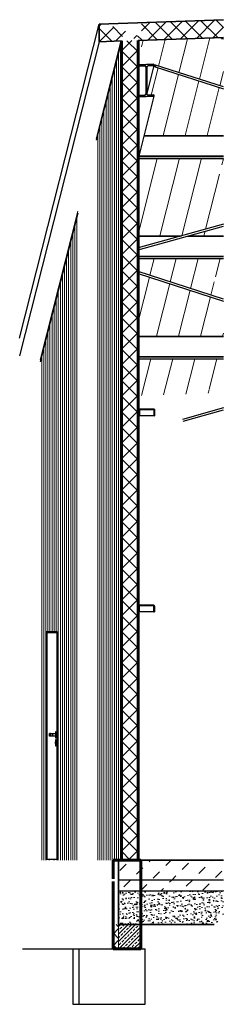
# Model space of a CAD drawing. Header units: millimetres. Extents: x 2331 to 4170, y -1300 to 7575.
import ezdxf

# ---------------------------------------------------------------- set-up
doc = ezdxf.new("R2010")
doc.units = ezdxf.units.MM
for name, color, linetype, lineweight in [('A-DOOR', 31, 'Continuous', 25), ('A-FLOR', 192, 'Continuous', 25), ('A-FLOR-MCUT', 51, 'Continuous', 25), ('A-FLOR-PATT', 8, 'Continuous', 35), ('A-ROOF', 132, 'Continuous', 25), ('A-ROOF-PATT', 132, 'Continuous', 35), ('A-WALL', 113, 'Continuous', 25), ('A-WALL-PATT', 111, 'Continuous', 60), ('S-BEAM', 12, 'Continuous', 25), ('S-FNDN', 32, 'Continuous', 25)]:
    doc.layers.add(name, color=color, linetype=linetype, lineweight=lineweight)
pattern_1 = [(45, (-3397.42, 5171.7), (-70.7107, 70.7107), []), (135, (-3397.42, 5171.7), (-70.7107, -70.7107), [])]
pattern_2 = [(90, (3898.34, 0), (-18.747, 1e-15), [])]
pattern_3 = [(45, (-3397.42, 5171.7), (-35.921, 149.9703), [80.645, -80.645])]
pattern_4 = [(45, (-3397.42, 5171.7), (-125.7236, 125.7236), []), (45, (-3397.42, 5362.2), (-125.7236, 125.7236), [])]

# ---------------------------------------------------------------- blocks, each defined once
blk = doc.blocks.new('STAL C - Ceowniki - Czg 200x60x4-1651011-C')
at = {"layer": 'S-BEAM', "lineweight": 20}
h = blk.add_hatch(dxfattribs=at)
h.set_pattern_fill('FP_6', color=256, style=0, pattern_type=2)
h.set_pattern_definition(pattern_4)
h.paths.add_polyline_path([(4170.3, 7401.5), (4169.8, 7412.8), (4158.2, 7410.5), (4153.9, 7408.2), (4153.5, 7407.9), (4154.6, 7406.2), (4158.2, 7404.6), (4160.1, 7404)], flags=0)
at = {"layer": 'S-BEAM', "color": 50, "lineweight": 35}
blk.add_line((4160.1, 7404), (4170.3, 7401.5), dxfattribs=at)
at = {"layer": 'S-BEAM', "color": 50, "lineweight": 35, "flags": 128}
blk.add_lwpolyline([(4169.8, 7412.8), (4163.2, 7411.7), (4158.2, 7410.5), (4155, 7409.2), (4153.5, 7407.9), (4153.9, 7406.6), (4156.1, 7405.3), (4160.1, 7404)], dxfattribs=at)
blk = doc.blocks.new('STAL C - Ceowniki - Czg 200x60x4-1651029-C')
at = {"layer": 'S-BEAM', "color": 10}
for p, q in [((3399.9, 4723.2), (4170.3, 4723.2)), ((3399.9, 4719.5), (4170.3, 4719.5)), ((3399.9, 4539.4), (4170.3, 4539.4)), ((3399.9, 4535.6), (4170.3, 4535.6)), ((3399.9, 4517.7), (4170.3, 4517.7))]:
    blk.add_line(p, q, dxfattribs=at)
blk = doc.blocks.new('STAL C - Ceowniki - Czg 200x60x4-1651010-C')
at = {"layer": 'S-BEAM', "color": 10}
for p, q in [((3399.9, 5626.9), (3793.8, 5626.9)), ((3399.9, 5623.1), (3780.3, 5623.1)), ((3839.2, 5623.1), (4170.3, 5623.1)), ((3852.8, 5626.9), (4170.3, 5626.9)), ((3399.9, 5443.1), (4170.3, 5443.1)), ((3399.9, 5439.3), (4170.3, 5439.3)), ((3399.9, 5421.3), (4170.3, 5421.3))]:
    blk.add_line(p, q, dxfattribs=at)
blk = doc.blocks.new('STAL C - Ceowniki - Czg 200x60x4-V1-C')
at = {"layer": 'S-BEAM', "color": 10}
for p, q in [((3452.2, 6526.8), (4170.3, 6526.8)), ((3453.2, 6530.6), (4170.3, 6530.6)), ((3401.1, 6325), (4170.3, 6325)), ((3405.6, 6343), (4170.3, 6343)), ((3406.6, 6346.7), (4170.3, 6346.7))]:
    blk.add_line(p, q, dxfattribs=at)
blk = doc.blocks.new('STAL C - Ceowniki - Czg 140x60x3-1651172-C')
at = {"layer": 'S-BEAM', "lineweight": 20}
h = blk.add_hatch(dxfattribs=at)
h.set_pattern_fill('FP_6', color=256, style=0, pattern_type=2)
h.set_pattern_definition(pattern_4)
h.paths.add_polyline_path([(3411.5, 2237.7), (3411.9, 2289.9), (3413, 2291.6), (3415.3, 2293.3), (3417.5, 2293.7), (3540.3, 2293.2), (3542.2, 2291.9), (3543.5, 2290.3), (3544.1, 2287.7), (3544.1, 2237.7), (3548.1, 2237.7), (3547.8, 2289.9), (3545.9, 2293.9), (3542.4, 2296.7), (3538, 2297.7), (3415, 2297.4), (3411.2, 2295.5), (3408.4, 2291.9), (3407.5, 2287.7), (3407.5, 2237.7)], flags=0)
at = {"layer": 'S-BEAM', "color": 10}
for p, q in [((3417.5, 2297.7), (3399.9, 2297.7)), ((3407.5, 2237.7), (3399.9, 2237.7)), ((3544.1, 2237.7), (3411.5, 2237.7))]:
    blk.add_line(p, q, dxfattribs=at)
at = {"layer": 'S-BEAM', "color": 50, "lineweight": 35}
for p, q in [((3407.5, 2287.7), (3407.5, 2237.7)), ((3407.5, 2237.7), (3411.5, 2237.7)), ((3411.5, 2237.7), (3411.5, 2287.7)), ((3538, 2297.7), (3417.5, 2297.7)), ((3417.5, 2293.7), (3538, 2293.7)), ((3544.1, 2287.7), (3544.1, 2237.7)), ((3544.1, 2237.7), (3548.1, 2237.7)), ((3548.1, 2237.7), (3548.1, 2287.7))]:
    blk.add_line(p, q, dxfattribs=at)
at = {"layer": 'S-BEAM', "color": 50, "lineweight": 35, "flags": 128}
for points in [[(3417.5, 2297.7), (3415.3, 2297.4), (3413.1, 2296.7), (3411.2, 2295.5), (3409.7, 2293.9), (3408.5, 2292), (3407.7, 2289.9), (3407.5, 2287.7)], [(3411.5, 2287.7), (3411.6, 2289), (3412.1, 2290.3), (3412.8, 2291.4), (3413.7, 2292.4), (3414.9, 2293.1), (3416.2, 2293.5), (3417.5, 2293.7)], [(3548.1, 2287.7), (3547.8, 2289.9), (3547.1, 2292), (3545.9, 2293.9), (3544.3, 2295.5), (3542.4, 2296.7), (3540.3, 2297.4), (3538, 2297.7)], [(3538, 2293.7), (3539.4, 2293.5), (3540.7, 2293.1), (3541.8, 2292.4), (3542.7, 2291.4), (3543.5, 2290.3), (3543.9, 2289), (3544.1, 2287.7)]]:
    blk.add_lwpolyline(points, dxfattribs=at)
blk = doc.blocks.new('STAL C - Ceowniki - Czg 140x60x3-1651173-C')
at = {"layer": 'S-BEAM', "lineweight": 20}
h = blk.add_hatch(dxfattribs=at)
h.set_pattern_fill('FP_6', color=256, style=0, pattern_type=2)
h.set_pattern_definition(pattern_4)
h.paths.add_polyline_path([(3408.5, 4005.8), (3412.5, 4005.8), (3412.9, 4058), (3414, 4059.7), (3416.3, 4061.4), (3418.5, 4061.8), (3541.3, 4061.3), (3543.2, 4060), (3544.5, 4058.4), (3545.1, 4055.8), (3545.1, 4005.8), (3549.1, 4005.8), (3548.8, 4058), (3546.9, 4062), (3543.4, 4064.8), (3539, 4065.8), (3416, 4065.5), (3412.2, 4063.6), (3409.4, 4060), (3408.5, 4055.8)], flags=0)
at = {"layer": 'S-BEAM', "color": 10}
for p, q in [((3418.5, 4065.8), (3399.9, 4065.8)), ((3408.5, 4005.8), (3399.9, 4005.8)), ((3545.1, 4005.8), (3412.5, 4005.8))]:
    blk.add_line(p, q, dxfattribs=at)
at = {"layer": 'S-BEAM', "color": 50, "lineweight": 35}
for p, q in [((3408.5, 4055.8), (3408.5, 4005.8)), ((3408.5, 4005.8), (3412.5, 4005.8)), ((3412.5, 4005.8), (3412.5, 4055.8)), ((3539, 4065.8), (3418.5, 4065.8)), ((3418.5, 4061.8), (3539, 4061.8)), ((3545.1, 4055.8), (3545.1, 4005.8)), ((3545.1, 4005.8), (3549.1, 4005.8)), ((3549.1, 4005.8), (3549.1, 4055.8))]:
    blk.add_line(p, q, dxfattribs=at)
at = {"layer": 'S-BEAM', "color": 50, "lineweight": 35, "flags": 128}
for points in [[(3418.5, 4065.8), (3416.3, 4065.5), (3414.2, 4064.8), (3412.2, 4063.6), (3410.7, 4062), (3409.5, 4060.1), (3408.7, 4058), (3408.5, 4055.8)], [(3412.5, 4055.8), (3412.6, 4057.1), (3413.1, 4058.4), (3413.8, 4059.5), (3414.8, 4060.5), (3415.9, 4061.2), (3417.2, 4061.6), (3418.5, 4061.8)], [(3549.1, 4055.8), (3548.8, 4058), (3548.1, 4060.1), (3546.9, 4062), (3545.3, 4063.6), (3543.4, 4064.8), (3541.3, 4065.5), (3539, 4065.8)], [(3539, 4061.8), (3540.4, 4061.6), (3541.7, 4061.2), (3542.8, 4060.5), (3543.8, 4059.5), (3544.5, 4058.4), (3544.9, 4057.1), (3545.1, 4055.8)]]:
    blk.add_lwpolyline(points, dxfattribs=at)
blk = doc.blocks.new('Pręt okrągły - Ø16mm-1632469-C')
at = {"layer": 'S-BEAM', "color": 10}
for p, q in [((4170.3, 5731), (3399.9, 5518.2)), ((3399.9, 5501.6), (4170.3, 5714.4))]:
    blk.add_line(p, q, dxfattribs=at)
blk = doc.blocks.new('Pręt okrągły - Ø16mm-1632488-C')
at = {"layer": 'S-BEAM', "color": 10}
for p, q in [((4170.3, 5055), (3399.9, 5305.4)), ((3399.9, 5288.5), (4170.3, 5038.2))]:
    blk.add_line(p, q, dxfattribs=at)
blk = doc.blocks.new('Pręt okrągły - Ø16mm-1632527-C')
at = {"layer": 'S-BEAM', "color": 10}
for p, q in [((3553.6, 7150), (4170.3, 6951.9)), ((4170.3, 6968.7), (3558.5, 7165.2))]:
    blk.add_line(p, q, dxfattribs=at)
for start_param, end_param in [(5.200998, 8.342591), (2.059406, 5.200998)]:
    blk.add_ellipse((3556, 7157.6), major_axis=(2.45, 7.62), ratio=0.676973, start_param=start_param, end_param=end_param, dxfattribs=at)
blk = doc.blocks.new('Pręt okrągły - Ø16mm-1632528-C')
at = {"layer": 'S-BEAM', "color": 10}
for p, q in [((4170.3, 4075.3), (3801.7, 3972.4)), ((3806, 3957), (4170.3, 4058.7))]:
    blk.add_line(p, q, dxfattribs=at)
blk = doc.blocks.new('AR drzwi pełne 1 - 90-1827966-C')
at = {"layer": 'A-DOOR', "color": 10}
for p, q in [((2665.7, 2047), (2577.4, 2047)), ((2577.4, 2047), (2577.4, 7)), ((2659, 1156.5), (2653.8, 1156.5)), ((2653.8, 1156.5), (2653.8, 1141.5)), ((2659, 1101.5), (2659, 1156.5)), ((2659, 1156.5), (2664, 1156.5)), ((2664, 1156.5), (2664, 1101.5)), ((2601.8, 1116.5), (2601.8, 1141.5)), ((2609.7, 1141.5), (2601.8, 1141.5)), ((2609.7, 1116.5), (2601.8, 1116.5)), ((2609.7, 1141.5), (2609.7, 1116.5)), ((2609.7, 1116.5), (2609.7, 1141.5)), ((2631.9, 1141.5), (2657.1, 1141.5)), ((2631.9, 1116.5), (2631.9, 1141.5)), ((2657.1, 1116.5), (2631.9, 1116.5)), ((2653.8, 1116.5), (2653.8, 1101.5)), ((2653.8, 1101.5), (2659, 1101.5)), ((2659, 1084.5), (2653.8, 1084.5)), ((2653.8, 1084.5), (2653.8, 1029.5)), ((2657.1, 1116.5), (2657.1, 1141.5)), ((2664, 1101.5), (2659, 1101.5)), ((2659, 1029.5), (2659, 1084.5)), ((2659, 1084.5), (2664, 1084.5)), ((2664, 1084.5), (2664, 1029.5)), ((2653.8, 1029.5), (2659, 1029.5)), ((2655.9, 1049.5), (2655.9, 1064.5)), ((2656.9, 1064.5), (2656.9, 1049.5)), ((2664, 1029.5), (2659, 1029.5)), ((2577.4, 7), (2665.7, 7)), ((2596.4, 7), (2596.4, 0)), ((2640.8, 7), (2640.8, 0))]:
    blk.add_line(p, q, dxfattribs=at)
for centre, start_param, end_param in [((2656.4, 1064.5), 0, 1.570796), ((2656.4, 1064.5), 4.712389, 6.283185), ((2656.4, 1049.5), 1.570796, 3.141593), ((2656.4, 1049.5), 3.141593, 4.712389)]:
    blk.add_ellipse(centre, major_axis=(0, 5), ratio=0.093733, start_param=start_param, end_param=end_param, dxfattribs=at)
for points in [[(2609.7, 1141.5), (2609.6, 1141.5), (2611.1, 1141.5), (2619.4, 1141.5), (2627.6, 1141.5), (2631.9, 1141.5)], [(2631.9, 1116.5), (2627.6, 1116.5), (2619.4, 1116.5), (2611.1, 1116.5), (2609.6, 1116.5), (2609.7, 1116.5)]]:
    blk.add_open_spline(points, degree=3, dxfattribs=at)

msp = doc.modelspace()

# ---------------------------------------------------------------- hatches: boundary and pattern name
at = {"layer": 'A-FLOR-PATT', "lineweight": 20}
h = msp.add_hatch(dxfattribs=at)
h.set_pattern_fill('FP_5', color=5, style=0, pattern_type=2)
h.set_pattern_definition(pattern_3)
h.paths.add_polyline_path([(3224.2, -180), (4170.3, -180), (4170.3, 0), (3224.2, 0)], flags=0)
h = msp.add_hatch(dxfattribs=at)
h.set_pattern_fill('FP_5', color=5, style=0, pattern_type=2)
h.set_pattern_definition(pattern_3)
h.paths.add_polyline_path([(3224.2, -280), (4170.3, -280), (4170.3, -180), (3224.2, -180), (3224.2, -266.9)], flags=0)
h = msp.add_hatch(dxfattribs=at)
h.set_pattern_fill('FP_4', color=51, style=0, pattern_type=2)
h.set_pattern_definition([(50, (-3397.42, 5171.7), (91.09195, -7.9692), [9.525, -104.775]), (355, (-3397.42, 5171.7), (-17.6212, 95.5283), [7.62, -83.82]), (100.451, (-3389.83, 5171.04), (73.47134, 87.55785), [8.095, -89.045]), (46.184, (-3397.42, 5197.1), (135.5398, -21.0213), [14.288, -157.163]), (96.636, (-3386.12, 5195.35), (118.7017, 123.7142), [12.143, -133.568]), (351.184, (-3397.42, 5197.1), (118.7029, 123.713), [11.43, -125.73]), (21, (-3384.72, 5190.75), (75.80726, -51.1323), [9.525, -104.775]), (326, (-3384.72, 5190.75), (30.9012, 92.0939), [7.62, -83.82]), (71.451, (-3378.4, 5186.49), (106.7084, 40.9602), [8.095, -89.045]), (37.5, (-3397.418, 5171.7), (1.54416, 42.27754), [1.676, -81.128, 1.676, -83.414, -84.137]), (37.5, (-3397.418, 5171.7), (1.54416, 42.27754), [-167.894, 1.676, -82.461]), (7.5, (-3397.42, 5171.7), (33.40972, 50.09037), [1.676, -46.838, 1.676, -79.223, -32.067]), (7.5, (-3397.42, 5171.7), (33.40972, 50.09037), [-129.413, 1.676, -30.391]), (327.5, (-3425.74, 5171.7), (67.79551, -2.86403), [1.676, -30.074, 1.676, -97.384, -131.445]), (327.5, (-3425.74, 5171.7), (67.79551, -2.86403), [-130.81, 1.676, -129.769]), (317.5, (-3438.44, 5171.7), (74.06478, 12.71375), [1.676, -39.599, 1.676, -64.11, -93.345]), (317.5, (-3438.44, 5171.7), (74.06478, 12.71375), [-107.061, 1.676, -91.669])])
h.paths.add_polyline_path([(4087.5, -580), (4170.3, -521.8), (4170.3, -280), (3224.2, -280), (3224.2, -580), (4035.3, -580)], flags=0)
at = {"layer": 'A-ROOF-PATT', "lineweight": 20}
h = msp.add_hatch(dxfattribs=at)
h.set_pattern_fill('FP_1', color=41, style=0, pattern_type=2)
h.set_pattern_definition(pattern_1)
h.paths.add_polyline_path([(3048.4, 7376.2), (3259.3, 7383.5), (3259.3, 7447.4), (3399.9, 7388.3), (4170.3, 7415.1), (4170.3, 7575), (3430.1, 7549.3), (3430.1, 7416.9), (3102.7, 7538), (3048.4, 7536.1), (3048.4, 7383.1)], flags=0)
h = msp.add_hatch(dxfattribs=at)
h.set_pattern_fill('FP_3', style=0, pattern_type=2)
h.set_pattern_definition([(75.784, (9805.76, 8130.9), (-175.1025, 94.8035), [])])
edge = h.paths.add_edge_path(flags=0)
edge.add_line((4170.3, 4212.2), (4170.3, 4239.5))
edge.add_line((4170.3, 4239.5), (4035.3, 4239.5))
edge.add_line((4035.3, 4239.5), (4170.3, 4334.5))
edge.add_line((4170.3, 4334.5), (4170.3, 4518.3))
edge.add_line((4170.3, 4518.3), (3399.9, 4518.3))
edge.add_line((3399.9, 4518.3), (3399.9, 4189.3))
edge.add_line((3399.9, 4189.3), (3399.9, 4185.5))
h.paths.add_polyline_path([(2516.7, 4491.3), (2855.9, 5830.2), (2855.9, 6500), (3022.8, 6500), (3022.8, 6489.3), (3249.3, 7383.1), (3048.4, 7376.2), (2331, 4544.4), (2349.7, 4545), (2349.7, 4559.3), (2357.4, 4589.6), (2364.8, 4589.6), (2364.8, 4576.2), (2365.7, 4575.8), (2370.1, 4575.4), (2501.3, 4575.8), (2504.9, 4577), (2506.6, 4578.7), (2509.3, 4589.6), (2516.7, 4589.6), (2516.7, 4550.8)], flags=0)
h.paths.add_polyline_path([(3581.5, 4723.2), (4170.3, 4723.2), (4170.3, 5038.3), (3399.9, 5288.7), (3399.9, 4723.2)], flags=0)
h.paths.add_polyline_path([(4170.3, 5054.9), (4170.3, 5210.7), (4035.3, 5210.7), (4170.3, 5305.7), (4170.3, 5422), (3399.9, 5422), (3399.9, 5305.2), (3853, 5158)], flags=0)
h.paths.add_polyline_path([(3543.1, 5626.9), (3793.8, 5626.9), (4170.3, 5730.9), (4170.3, 6182), (4035.3, 6182), (4170.3, 6277), (4170.3, 6325.6), (3401.3, 6325.6), (3399.9, 6320.4), (3399.9, 5626.9), (3471.9, 5626.9)], flags=0)
h.paths.add_polyline_path([(4170.3, 5626.9), (4170.3, 5714.6), (3852.8, 5626.9), (4150.4, 5626.9)], flags=0)
h.paths.add_polyline_path([(3543.1, 6885.4), (3543.1, 6885.4), (3493.6, 6883.7)], flags=0)
h.paths.add_polyline_path([(3471.9, 6530.6), (4170.3, 6530.6), (4170.3, 6952.1), (3552.7, 7150.4), (3550.9, 7153.1), (3550.4, 7156.3), (3550.8, 7159), (3552.3, 7162.2), (3555.4, 7164.8), (3557, 7165.4), (3565.7, 7162.8), (4170.3, 6968.6), (4170.3, 7153.2), (4035.3, 7153.2), (4170.3, 7248.2), (4169.8, 7401.6), (4156.1, 7405.3), (4153.8, 7407), (4153.9, 7408.2), (4156.1, 7409.6), (4160.1, 7410.9), (4170.3, 7413.9), (4170.3, 7415.1), (3430.1, 7389.4), (3430.1, 7169.4), (3543.1, 7173.3), (3542.6, 7160.7), (3478.7, 6908.5), (3479, 6906.2), (3480.9, 6901.7), (3482.3, 6899.7), (3485.2, 6897.1), (3487.1, 6895.9), (3490.3, 6894.9), (3493.6, 6894.6), (3543.1, 6896.3), (3543.1, 6885.4), (3453.2, 6530.6), (3471.6, 6530.6)], flags=0)
h.paths.add_polyline_path([(3399.9, 7138.9), (3401.3, 7144.4), (3399.9, 7143.9)], flags=0)
at = {"layer": 'A-WALL-PATT', "lineweight": 20}
h = msp.add_hatch(dxfattribs=at)
h.set_pattern_fill('FP_2', style=0, pattern_type=2)
h.set_pattern_definition(pattern_2)
h.paths.add_polyline_path([(2665.7, 0), (2855.9, 0), (2855.9, 5830.2), (2516.7, 4491.3), (2516.7, 2235), (2665.3, 2235), (2665.7, 23.7)], flags=0)
h.paths.add_polyline_path([(3224.2, 0), (3249.3, 0), (3249.3, 7383.1), (3022.8, 6489.3), (3022.8, 0), (3173.9, 0)], flags=0)
h = msp.add_hatch(dxfattribs=at)
h.set_pattern_fill('FP_1', color=41, style=0, pattern_type=2)
h.set_pattern_definition(pattern_1)
h.paths.add_polyline_path([(3399.9, 0), (3399.9, 7388.3), (3249.3, 7383.1), (3249.3, 0)], flags=0)
h = msp.add_hatch(dxfattribs=at)
h.set_pattern_fill('FP_2', style=0, pattern_type=2)
h.set_pattern_definition(pattern_2)
h.paths.add_polyline_path([(2570.1, 0), (2570.1, 2060), (2665.3, 2060), (2665.3, 2235), (2516.7, 2235), (2516.7, 0)], flags=0)
h = msp.add_hatch(dxfattribs=at)
h.set_pattern_fill('FP_8', color=41, style=0, pattern_type=2)
h.set_pattern_definition([(45, (-3397.42, 5171.7), (-53.033, 53.033), []), (135, (-3397.42, 5171.7), (-53.033, -53.033), [])])
h.paths.add_polyline_path([(3224.2, -800), (3224.2, -580), (3173.9, -580), (3173.9, -800)], flags=0)
h = msp.add_hatch(dxfattribs=at)
h.set_pattern_fill('FP_7', color=5, style=0, pattern_type=2)
h.set_pattern_definition([(45, (-3397.42, 5171.7), (-33.67596, 33.67596), []), (45, (-3363.74, 5171.7), (-33.67596, 33.67596), [23.813, -11.906])])
h.paths.add_polyline_path([(3425, -800), (3425, -580), (3224.2, -580), (3224.2, -800)], flags=0)
at = {"layer": 'S-BEAM', "lineweight": 20}
h = msp.add_hatch(dxfattribs=at)
h.set_pattern_fill('FP_6', color=256, style=0, pattern_type=2)
h.set_pattern_definition(pattern_4)
h.paths.add_polyline_path([(3407.5, 6880.7), (3543.1, 6885.4), (3543.1, 6896.3), (3490.3, 6894.9), (3485.2, 6897.1), (3484.2, 6897.7), (3480.9, 6901.7), (3480.1, 6903.2), (3478.7, 6908.5), (3478.6, 6910.1), (3479, 7147.8), (3480.1, 7151.2), (3482.6, 7155.1), (3484.2, 7156.9), (3488.4, 7159.4), (3492.5, 7160.5), (3493.6, 7160.7), (3543.1, 7162.4), (3543.1, 7173.3), (3430.1, 7169.4), (3430.1, 7158.5), (3460.2, 7159.2), (3465.3, 7156.9), (3466.3, 7156.3), (3469.8, 7151.9), (3471, 7149.1), (3471.6, 7147.5), (3471.9, 7143.4), (3471.6, 6906.2), (3469.7, 6901.5), (3468.7, 6899.7), (3466.3, 6897.1), (3462.1, 6894.6), (3460.2, 6893.8), (3456.9, 6893.3), (3407.5, 6891.6), (3407.5, 6885.4)], flags=0)

# ---------------------------------------------------------------- linework, layer by layer
at = {"layer": 'A-FLOR', "color": 50, "lineweight": 35}
for p, q in [((4170.3, 0), (3224.2, 0)), ((3224.2, 0), (3224.2, -580)), ((3224.2, -580), (4087.5, -580))]:
    msp.add_line(p, q, dxfattribs=at)
at = {"layer": 'A-FLOR-MCUT', "color": 10}
for p, q in [((4170.3, -180), (3224.2, -180)), ((4170.3, -280), (3224.2, -280))]:
    msp.add_line(p, q, dxfattribs=at)
at = {"layer": 'A-ROOF', "color": 50, "lineweight": 35}
for p, q in [((4170.3, 7575), (3048.4, 7536.1)), ((3048.4, 7536.1), (3048.4, 7376.2)), ((3048.4, 7376.2), (3249.3, 7383.1)), ((3399.9, 7388.3), (4170.3, 7415.1))]:
    msp.add_line(p, q, dxfattribs=at)
at = {"layer": 'A-ROOF', "color": 10}
for p, q in [((2331, 4704.3), (3048.4, 7536.1)), ((3048.4, 7376.2), (2331, 4544.4))]:
    msp.add_line(p, q, dxfattribs=at)
at = {"layer": 'A-WALL', "color": 10}
for p, q in [((3249.3, 7383.1), (3022.8, 6489.3)), ((2855.9, 5830.2), (2516.7, 4491.3)), ((2570.1, 0), (2570.1, 2060)), ((2570.1, 2060), (2665.3, 2060)), ((2665.3, 2060), (2665.7, 2060)), ((2665.7, 2060), (2665.7, 0)), ((2355.3, -800), (2811.8, -800)), ((2869, -800), (3173.9, -800))]:
    msp.add_line(p, q, dxfattribs=at)
at = {"layer": 'A-WALL', "color": 250, "lineweight": 60}
for p, q in [((3249.3, 7383.1), (3249.3, 0)), ((3399.9, 0), (3399.9, 7388.3)), ((3224.2, 0), (3173.9, 0)), ((3173.9, 0), (3173.9, -167.6)), ((3425, 0), (3224.2, 0)), ((3249.3, 0), (3399.9, 0)), ((3425, -800), (3425, 0)), ((3173.9, -192.6), (3173.9, -800)), ((3173.9, -800), (3425, -800))]:
    msp.add_line(p, q, dxfattribs=at)
at = {"layer": 'A-WALL', "color": 7, "lineweight": 20}
msp.add_line((3224.2, -800), (3224.2, 0), dxfattribs=at)
at = {"layer": 'S-BEAM', "color": 10}
for p, q in [((3404, 7143.9), (3399.9, 7128)), ((3401.2, 7143.9), (3399.9, 7138.9)), ((3543.1, 7162.4), (3478.7, 6908.5)), ((3399.9, 6861.9), (3407.5, 6891.6)), ((3543.1, 6885.4), (3399.9, 6320.5)), ((3407.5, 6880.7), (3399.9, 6851))]:
    msp.add_line(p, q, dxfattribs=at)
at = {"layer": 'S-BEAM', "color": 50, "lineweight": 35}
for p, q in [((3543.1, 7173.3), (3407.5, 7168.6)), ((3407.5, 7168.6), (3407.5, 7157.7)), ((3407.5, 7157.7), (3456.9, 7159.4)), ((3471.9, 7144), (3471.9, 6909.8)), ((3478.6, 6910.1), (3478.6, 7144.2)), ((3493.6, 7160.7), (3543.1, 7162.4)), ((3543.1, 7162.4), (3543.1, 7173.3)), ((3456.9, 6893.3), (3407.5, 6891.6)), ((3407.5, 6891.6), (3407.5, 6880.7)), ((3407.5, 6880.7), (3543.1, 6885.4)), ((3543.1, 6896.3), (3493.6, 6894.6)), ((3543.1, 6885.4), (3543.1, 6896.3))]:
    msp.add_line(p, q, dxfattribs=at)
at = {"layer": 'S-BEAM', "color": 50, "lineweight": 35, "flags": 128}
for points in [[(3456.9, 7159.4), (3460.2, 7159.2), (3463.4, 7158.1), (3466.3, 7156.3), (3468.7, 7153.8), (3470.5, 7150.9), (3471.6, 7147.5), (3471.9, 7144)], [(3478.6, 7144.2), (3479, 7147.8), (3480.1, 7151.2), (3481.9, 7154.3), (3484.2, 7156.9), (3487.1, 7158.9), (3490.3, 7160.2), (3493.6, 7160.7)], [(3471.9, 6909.8), (3471.6, 6906.2), (3470.5, 6902.8), (3468.7, 6899.7), (3466.3, 6897.1), (3463.4, 6895.1), (3460.2, 6893.8), (3456.9, 6893.3)], [(3493.6, 6894.6), (3490.3, 6894.9), (3487.1, 6895.9), (3484.2, 6897.7), (3481.9, 6900.2), (3480.1, 6903.2), (3479, 6906.5), (3478.6, 6910.1)]]:
    msp.add_lwpolyline(points, dxfattribs=at)
at = {"layer": 'S-FNDN', "color": 10}
for p, q in [((2811.8, -800), (2868, -800)), ((2811.8, -800), (2811.8, -1300)), ((2868, -800), (2869, -800)), ((2868, -1300), (2868, -800)), ((3425, -800), (3465.4, -800)), ((3465.4, -1300), (3465.4, -800)), ((2811.8, -1300), (2868, -1300)), ((2868, -1300), (3465.4, -1300))]:
    msp.add_line(p, q, dxfattribs=at)

# ---------------------------------------------------------------- block references
at = {"layer": 'A-DOOR', "color": 10}
msp.add_blockref('AR drzwi pełne 1 - 90-1827966-C', (0, 0), dxfattribs=at)
at = {"layer": 'S-BEAM', "color": 10}
for name in ['STAL C - Ceowniki - Czg 200x60x4-1651011-C', 'Pręt okrągły - Ø16mm-1632527-C', 'STAL C - Ceowniki - Czg 200x60x4-V1-C', 'Pręt okrągły - Ø16mm-1632469-C', 'STAL C - Ceowniki - Czg 200x60x4-1651010-C', 'Pręt okrągły - Ø16mm-1632488-C', 'STAL C - Ceowniki - Czg 200x60x4-1651029-C', 'STAL C - Ceowniki - Czg 140x60x3-1651173-C', 'Pręt okrągły - Ø16mm-1632528-C', 'STAL C - Ceowniki - Czg 140x60x3-1651172-C']:
    msp.add_blockref(name, (0, 0), dxfattribs=at)

doc.saveas('drawing.dxf')
